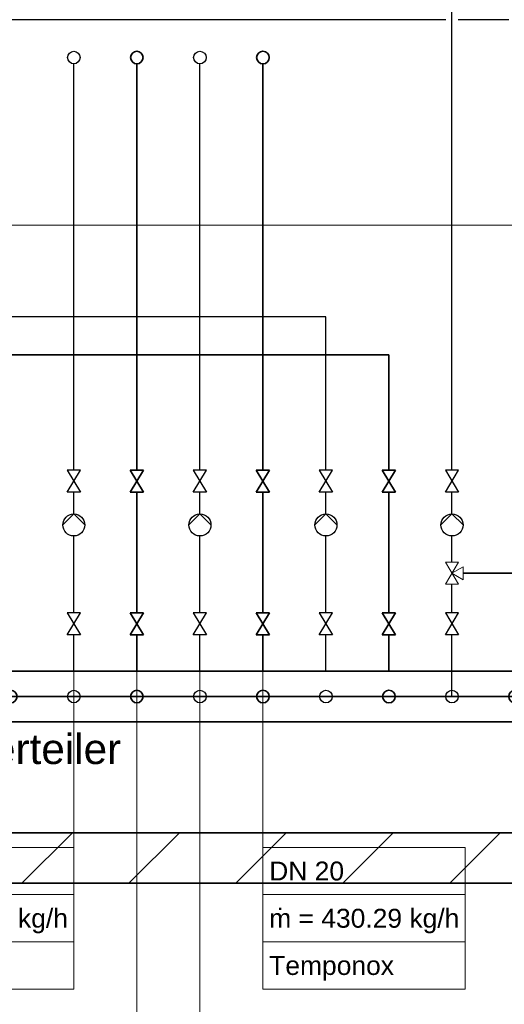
# Model space of a CAD drawing. Extents: x 635 to 1785, y -95 to 499.
# Tile 104 of 110: x 1427 to 1466, y 31 to 109. Entities that reach past the tile are written whole.
import ezdxf
from ezdxf.lldxf.tags import DXFTag

# ---------------------------------------------------------------- set-up
doc = ezdxf.new("R2010")
doc.units = 0
doc.layers.get('0').update_dxf_attribs({"lineweight": 35})
for name, color, linetype, lineweight, true_color in [('A_Wand_allgemein', 7, 'Continuous', 35, 0x585858), ('H_Heizung', 1, 'Continuous', 35, 0xff0000), ('H_Ruecklauf', 5, 'Continuous', 35, 0x0000ff), ('H_Ruecklauf_Beschriftung', 5, 'Continuous', 18, 0x0000ff), ('H_Vorlauf', 1, 'Continuous', 25, 0xff0000), ('H_Vorlauf_Beschriftung', 1, 'Continuous', 18, 0xff0000), ('L_Klimageraet', 7, 'Continuous', 35, 0xababab)]:
    doc.layers.add(name, color=color, linetype=linetype, lineweight=lineweight, true_color=true_color)
doc.layers.add('Raumnummerierung', color=7, linetype='Continuous', lineweight=18)
doc.styles.get("Standard").update_dxf_attribs({"font": 'arial.ttf'})
tags = doc.linetypes.add('fein_strichliert', pattern=[4, 1, -2, 1]).pattern_tags.tags
tags[8:9] = [DXFTag(74, 4), DXFTag(75, 0), DXFTag(340, '0'), DXFTag(46, 0.0), DXFTag(50, 0.0), DXFTag(44, 0.0), DXFTag(45, 0.0)]
tags[6:7] = [DXFTag(74, 4), DXFTag(75, 0), DXFTag(340, '0'), DXFTag(46, 0.0), DXFTag(50, 0.0), DXFTag(44, 0.0), DXFTag(45, 0.0)]
tags[4:5] = [DXFTag(74, 4), DXFTag(75, 0), DXFTag(340, '0'), DXFTag(46, 0.0), DXFTag(50, 0.0), DXFTag(44, 0.0), DXFTag(45, 0.0)]
tags = doc.linetypes.add('STRICHLINIE', pattern=[19.05, 12.7, -6.35]).pattern_tags.tags
tags[6:7] = [DXFTag(74, 4), DXFTag(75, 0), DXFTag(340, '0'), DXFTag(46, 0.0), DXFTag(50, 0.0), DXFTag(44, 0.0), DXFTag(45, 0.0)]
tags[4:5] = [DXFTag(74, 4), DXFTag(75, 0), DXFTag(340, '0'), DXFTag(46, 0.0), DXFTag(50, 0.0), DXFTag(44, 0.0), DXFTag(45, 0.0)]
tags = doc.linetypes.add('STRICHPUNKT2', pattern=[12.7, 6.35, -3.175, 0, -3.175]).pattern_tags.tags
tags[10:11] = [DXFTag(74, 4), DXFTag(75, 0), DXFTag(340, '0'), DXFTag(46, 0.0), DXFTag(50, 0.0), DXFTag(44, 0.0), DXFTag(45, 0.0)]
tags[8:9] = [DXFTag(74, 4), DXFTag(75, 0), DXFTag(340, '0'), DXFTag(46, 0.0), DXFTag(50, 0.0), DXFTag(44, 0.0), DXFTag(45, 0.0)]
tags[6:7] = [DXFTag(74, 4), DXFTag(75, 0), DXFTag(340, '0'), DXFTag(46, 0.0), DXFTag(50, 0.0), DXFTag(44, 0.0), DXFTag(45, 0.0)]
tags[4:5] = [DXFTag(74, 4), DXFTag(75, 0), DXFTag(340, '0'), DXFTag(46, 0.0), DXFTag(50, 0.0), DXFTag(44, 0.0), DXFTag(45, 0.0)]

# ---------------------------------------------------------------- blocks, each defined once
blk = doc.blocks.new('Wand-A06HSUH0NL', base_point=(713.182, 40.907))
at = {"color": 0, "linetype": 'ByBlock', "lineweight": -2, "ltscale": 0.35}
for p, q in [((1203.924, 44.907), (1519.374, 44.907)), ((713.182, 40.907), (1519.374, 40.907))]:
    blk.add_line(p, q, dxfattribs=at)
at = {"color": 0, "lineweight": -2}
for p, q in [((1427.421, 40.907), (1431.421, 44.907)), ((1435.906, 40.907), (1439.906, 44.907)), ((1444.391, 40.907), (1448.391, 44.907)), ((1452.877, 40.907), (1456.877, 44.907)), ((1461.362, 40.907), (1465.362, 44.907))]:
    blk.add_line(p, q, dxfattribs=at)
blk = doc.blocks.new('Teilstrecke-A06HSUHUNL', base_point=(1377.998, 57.733))
at = {"color": 0, "linetype": 'ByBlock', "lineweight": -2, "ltscale": 0.25}
for p, q in [((1451.535, 85.859), (1378.148, 85.859)), ((1378.148, 85.859), (1378.148, 75.714)), ((1451.535, 73.697), (1451.535, 85.859)), ((1451.535, 70.226), (1451.535, 71.947)), ((1451.535, 62.377), (1451.535, 68.476)), ((1451.535, 57.733), (1451.535, 60.627))]:
    blk.add_line(p, q, dxfattribs=at)
blk = doc.blocks.new('Festwiderstand-A06HSUHWNL', base_point=(1451.01, 71.947))
at = {"color": 0, "lineweight": -2}
for p, q in [((1451.01, 73.697), (1452.06, 71.947)), ((1451.01, 71.947), (1452.06, 73.697)), ((1452.06, 73.697), (1451.01, 73.697)), ((1452.06, 71.947), (1451.01, 71.947))]:
    blk.add_line(p, q, dxfattribs=at)
blk = doc.blocks.new('Festwiderstand-A06HSUHYNL', base_point=(1451.01, 60.627))
at = {"color": 0, "lineweight": -2}
for p, q in [((1451.01, 62.377), (1452.06, 60.627)), ((1451.01, 60.627), (1452.06, 62.377)), ((1452.06, 62.377), (1451.01, 62.377)), ((1452.06, 60.627), (1451.01, 60.627))]:
    blk.add_line(p, q, dxfattribs=at)
blk = doc.blocks.new('Pumpe-A06HSUI0NL', base_point=(1450.66, 68.476))
at = {"color": 0, "lineweight": -2}
for p, q in [((1450.66, 69.351), (1451.535, 70.226)), ((1451.535, 70.226), (1452.41, 69.351))]:
    blk.add_line(p, q, dxfattribs=at)
blk.add_circle((1451.535, 69.351), 0.875, dxfattribs=at)
blk = doc.blocks.new('gemischter Verteiler-A06HSUI2NL', base_point=(1409.035, 53.733))
at = {"color": 0, "linetype": 'ByBlock', "lineweight": -2, "ltscale": 0.35}
for p, q in [((1409.035, 53.733), (1409.035, 57.733)), ((1409.035, 57.733), (1489.035, 57.733)), ((1489.035, 57.733), (1489.035, 53.733)), ((1489.035, 53.733), (1409.035, 53.733))]:
    blk.add_line(p, q, dxfattribs=at)
at = {"color": 0, "linetype": 'STRICHPUNKT2', "lineweight": -2, "ltscale": 0.35}
blk.add_line((1409.035, 55.733), (1489.035, 55.733), dxfattribs=at)
at = {"layer": 'H_Ruecklauf', "lineweight": -2}
for centre in [(1416.535, 55.733), (1426.535, 55.733), (1436.535, 55.733), (1446.535, 55.733), (1456.535, 55.733), (1466.535, 55.733), (1476.535, 55.733), (1486.535, 55.733)]:
    blk.add_circle(centre, 0.5, dxfattribs=at)
at = {"layer": 'H_Vorlauf', "color": 0}
for centre in [(1411.535, 55.733), (1421.535, 55.733), (1431.535, 55.733), (1441.535, 55.733), (1451.535, 55.733), (1461.535, 55.733), (1471.535, 55.733), (1481.535, 55.733)]:
    blk.add_circle(centre, 0.5, dxfattribs=at)
blk = doc.blocks.new('Teilstrecke-A06HSUP6NL', base_point=(1375.914, 47.413))
at = {"color": 0, "linetype": 'ByBlock', "lineweight": -2, "ltscale": 0.35}
for p, q in [((1382.727, 47.563), (1382.727, 82.859)), ((1382.727, 82.859), (1456.535, 82.859)), ((1456.535, 82.859), (1456.535, 73.697)), ((1456.535, 71.947), (1456.535, 62.377)), ((1456.535, 60.627), (1456.535, 57.733)), ((1376.064, 47.563), (1382.727, 47.563))]:
    blk.add_line(p, q, dxfattribs=at)
blk = doc.blocks.new('Festwiderstand-A06HSUP8NL', base_point=(1456.01, 60.627))
at = {"color": 0, "lineweight": -2}
for p, q in [((1457.06, 62.377), (1456.01, 60.627)), ((1457.06, 60.627), (1456.01, 62.377)), ((1456.01, 62.377), (1457.06, 62.377)), ((1456.01, 60.627), (1457.06, 60.627))]:
    blk.add_line(p, q, dxfattribs=at)
blk = doc.blocks.new('Festwiderstand-A06HSUPANL', base_point=(1456.01, 71.947))
at = {"color": 0, "lineweight": -2}
for p, q in [((1456.01, 73.697), (1457.06, 71.947)), ((1456.01, 71.947), (1457.06, 73.697)), ((1457.06, 73.697), (1456.01, 73.697)), ((1457.06, 71.947), (1456.01, 71.947))]:
    blk.add_line(p, q, dxfattribs=at)
blk = doc.blocks.new('Teilstrecke-A06HSURANL', base_point=(1431.535, 57.733))
at = {"color": 0, "linetype": 'ByBlock', "lineweight": -2, "ltscale": 0.25}
for p, q in [((1431.535, 73.697), (1431.535, 105.949)), ((1431.535, 70.226), (1431.535, 71.947)), ((1431.535, 62.377), (1431.535, 68.476)), ((1431.535, 57.733), (1431.535, 60.627))]:
    blk.add_line(p, q, dxfattribs=at)
blk = doc.blocks.new('Festwiderstand-A06HSURCNL', base_point=(1431.01, 71.947))
at = {"color": 0, "lineweight": -2}
for p, q in [((1431.01, 73.697), (1432.06, 71.947)), ((1431.01, 71.947), (1432.06, 73.697)), ((1432.06, 73.697), (1431.01, 73.697)), ((1432.06, 71.947), (1431.01, 71.947))]:
    blk.add_line(p, q, dxfattribs=at)
blk = doc.blocks.new('Pumpe-A06HSURENL', base_point=(1430.66, 68.476))
at = {"color": 0, "lineweight": -2}
for p, q in [((1430.66, 69.351), (1431.535, 70.226)), ((1431.535, 70.226), (1432.41, 69.351))]:
    blk.add_line(p, q, dxfattribs=at)
blk.add_circle((1431.535, 69.351), 0.875, dxfattribs=at)
blk = doc.blocks.new('Festwiderstand-A06HSURGNL', base_point=(1431.01, 60.627))
at = {"color": 0, "lineweight": -2}
for p, q in [((1431.01, 62.377), (1432.06, 60.627)), ((1431.01, 60.627), (1432.06, 62.377)), ((1432.06, 62.377), (1431.01, 62.377)), ((1432.06, 60.627), (1431.01, 60.627))]:
    blk.add_line(p, q, dxfattribs=at)
blk = doc.blocks.new('Bauteilbeschriftung-A06HSURINL', base_point=(1415.484, 32.51))
at = {"color": 0, "linetype": 'ByBlock', "lineweight": -2, "ltscale": 0.18}
blk.add_line((1431.535, 43.76), (1431.535, 57.733), dxfattribs=at)
at = {"color": 0, "lineweight": -2}
for p, q in [((1415.484, 43.76), (1431.535, 43.76)), ((1415.484, 32.51), (1415.484, 43.76)), ((1431.535, 43.76), (1431.535, 32.51)), ((1415.484, 40.01), (1431.535, 40.01)), ((1415.484, 36.26), (1431.535, 36.26)), ((1431.535, 32.51), (1415.484, 32.51))]:
    blk.add_line(p, q, dxfattribs=at)
at = {"color": 0, "linetype": 'ByBlock', "lineweight": -2, "ltscale": 0.18, "char_height": 1.5, "attachment_point": 1}
for s, insert in [('{\\fArial;DN 15}', (1415.984, 42.635)), ('{\\fArial;ṁ = 215.15 kg/h}', (1415.984, 38.885)), ('{\\fArial;Temponox}', (1415.984, 35.135))]:
    blk.add_mtext(s, dxfattribs=dict(at, insert=insert))
blk = doc.blocks.new('Teilstrecke-A06HSURKNL', base_point=(1436.535, 57.733))
at = {"color": 0, "linetype": 'ByBlock', "lineweight": -2, "ltscale": 0.35}
for p, q in [((1436.535, 73.697), (1436.535, 105.949)), ((1436.535, 62.377), (1436.535, 71.947)), ((1436.535, 57.733), (1436.535, 60.627))]:
    blk.add_line(p, q, dxfattribs=at)
blk = doc.blocks.new('Festwiderstand-A06HSURMNL', base_point=(1436.01, 60.627))
at = {"color": 0, "lineweight": -2}
for p, q in [((1437.06, 62.377), (1436.01, 60.627)), ((1437.06, 60.627), (1436.01, 62.377)), ((1436.01, 62.377), (1437.06, 62.377)), ((1436.01, 60.627), (1437.06, 60.627))]:
    blk.add_line(p, q, dxfattribs=at)
blk = doc.blocks.new('Festwiderstand-A06HSURONL', base_point=(1436.01, 71.947))
at = {"color": 0, "lineweight": -2}
for p, q in [((1436.01, 73.697), (1437.06, 71.947)), ((1436.01, 71.947), (1437.06, 73.697)), ((1437.06, 73.697), (1436.01, 73.697)), ((1437.06, 71.947), (1436.01, 71.947))]:
    blk.add_line(p, q, dxfattribs=at)
blk = doc.blocks.new('Bauteilbeschriftung-A06HSURQNL', base_point=(1420.484, 18.764))
at = {"color": 0, "linetype": 'ByBlock', "lineweight": -2, "ltscale": 0.18}
blk.add_line((1436.535, 30.014), (1436.535, 57.733), dxfattribs=at)
at = {"color": 0, "lineweight": -2}
for p, q in [((1420.484, 30.014), (1436.535, 30.014)), ((1420.484, 18.764), (1420.484, 30.014)), ((1436.535, 30.014), (1436.535, 18.764)), ((1420.484, 26.264), (1436.535, 26.264)), ((1420.484, 22.514), (1436.535, 22.514)), ((1436.535, 18.764), (1420.484, 18.764))]:
    blk.add_line(p, q, dxfattribs=at)
at = {"color": 0, "linetype": 'ByBlock', "lineweight": -2, "ltscale": 0.18, "char_height": 1.5, "attachment_point": 1}
for s, insert in [('{\\fArial;DN 15}', (1420.984, 28.889)), ('{\\fArial;ṁ = 215.15 kg/h}', (1420.984, 25.139)), ('{\\fArial;Temponox}', (1420.984, 21.389))]:
    blk.add_mtext(s, dxfattribs=dict(at, insert=insert))
blk = doc.blocks.new('Teilstrecke-A06HSURSNL', base_point=(1441.535, 57.733))
at = {"color": 0, "linetype": 'ByBlock', "lineweight": -2, "ltscale": 0.25}
for p, q in [((1441.535, 73.697), (1441.535, 105.949)), ((1441.535, 70.226), (1441.535, 71.947)), ((1441.535, 62.377), (1441.535, 68.476)), ((1441.535, 57.733), (1441.535, 60.627))]:
    blk.add_line(p, q, dxfattribs=at)
blk = doc.blocks.new('Festwiderstand-A06HSURUNL', base_point=(1441.01, 71.947))
at = {"color": 0, "lineweight": -2}
for p, q in [((1441.01, 73.697), (1442.06, 71.947)), ((1441.01, 71.947), (1442.06, 73.697)), ((1442.06, 73.697), (1441.01, 73.697)), ((1442.06, 71.947), (1441.01, 71.947))]:
    blk.add_line(p, q, dxfattribs=at)
blk = doc.blocks.new('Pumpe-A06HSURWNL', base_point=(1440.66, 68.476))
at = {"color": 0, "lineweight": -2}
for p, q in [((1440.66, 69.351), (1441.535, 70.226)), ((1441.535, 70.226), (1442.41, 69.351))]:
    blk.add_line(p, q, dxfattribs=at)
blk.add_circle((1441.535, 69.351), 0.875, dxfattribs=at)
blk = doc.blocks.new('Festwiderstand-A06HSURYNL', base_point=(1441.01, 60.627))
at = {"color": 0, "lineweight": -2}
for p, q in [((1441.01, 62.377), (1442.06, 60.627)), ((1441.01, 60.627), (1442.06, 62.377)), ((1442.06, 62.377), (1441.01, 62.377)), ((1442.06, 60.627), (1441.01, 60.627))]:
    blk.add_line(p, q, dxfattribs=at)
blk = doc.blocks.new('Bauteilbeschriftung-A06HSUS0NL', base_point=(1441.535, 18.764))
at = {"color": 0, "linetype": 'ByBlock', "lineweight": -2, "ltscale": 0.18}
blk.add_line((1441.535, 30.014), (1441.535, 57.733), dxfattribs=at)
at = {"color": 0, "lineweight": -2}
for p, q in [((1441.535, 30.014), (1457.587, 30.014)), ((1441.535, 18.764), (1441.535, 30.014)), ((1457.587, 30.014), (1457.587, 18.764)), ((1441.535, 26.264), (1457.587, 26.264)), ((1441.535, 22.514), (1457.587, 22.514)), ((1457.587, 18.764), (1441.535, 18.764))]:
    blk.add_line(p, q, dxfattribs=at)
at = {"color": 0, "linetype": 'ByBlock', "lineweight": -2, "ltscale": 0.18, "char_height": 1.5, "attachment_point": 1}
for s, insert in [('{\\fArial;DN 20}', (1442.035, 28.889)), ('{\\fArial;ṁ = 430.29 kg/h}', (1442.035, 25.139)), ('{\\fArial;Temponox}', (1442.035, 21.389))]:
    blk.add_mtext(s, dxfattribs=dict(at, insert=insert))
blk = doc.blocks.new('Teilstrecke-A06HSUS2NL', base_point=(1446.535, 57.733))
at = {"color": 0, "linetype": 'ByBlock', "lineweight": -2, "ltscale": 0.35}
for p, q in [((1446.535, 73.697), (1446.535, 105.949)), ((1446.535, 62.377), (1446.535, 71.947)), ((1446.535, 57.733), (1446.535, 60.627))]:
    blk.add_line(p, q, dxfattribs=at)
blk = doc.blocks.new('Festwiderstand-A06HSUS4NL', base_point=(1446.01, 60.627))
at = {"color": 0, "lineweight": -2}
for p, q in [((1447.06, 62.377), (1446.01, 60.627)), ((1447.06, 60.627), (1446.01, 62.377)), ((1446.01, 62.377), (1447.06, 62.377)), ((1446.01, 60.627), (1447.06, 60.627))]:
    blk.add_line(p, q, dxfattribs=at)
blk = doc.blocks.new('Festwiderstand-A06HSUS6NL', base_point=(1446.01, 71.947))
at = {"color": 0, "lineweight": -2}
for p, q in [((1446.01, 73.697), (1447.06, 71.947)), ((1446.01, 71.947), (1447.06, 73.697)), ((1447.06, 73.697), (1446.01, 73.697)), ((1447.06, 71.947), (1446.01, 71.947))]:
    blk.add_line(p, q, dxfattribs=at)
blk = doc.blocks.new('Bauteilbeschriftung-A06HSUS8NL', base_point=(1446.535, 32.51))
at = {"color": 0, "linetype": 'ByBlock', "lineweight": -2, "ltscale": 0.18}
blk.add_line((1446.535, 43.76), (1446.535, 57.733), dxfattribs=at)
at = {"color": 0, "lineweight": -2}
for p, q in [((1446.535, 43.76), (1462.587, 43.76)), ((1446.535, 32.51), (1446.535, 43.76)), ((1462.587, 43.76), (1462.587, 32.51)), ((1446.535, 40.01), (1462.587, 40.01)), ((1446.535, 36.26), (1462.587, 36.26)), ((1462.587, 32.51), (1446.535, 32.51))]:
    blk.add_line(p, q, dxfattribs=at)
at = {"color": 0, "linetype": 'ByBlock', "lineweight": -2, "ltscale": 0.18, "char_height": 1.5, "attachment_point": 1}
for s, insert in [('{\\fArial;DN 20}', (1447.035, 42.635)), ('{\\fArial;ṁ = 430.29 kg/h}', (1447.035, 38.885)), ('{\\fArial;Temponox}', (1447.035, 35.135))]:
    blk.add_mtext(s, dxfattribs=dict(at, insert=insert))
blk = doc.blocks.new('Verbraucher-A06HSUSANL', base_point=(1431.035, 105.949))
at = {"color": 0, "lineweight": -2}
blk.add_circle((1431.535, 106.449), 0.5, dxfattribs=at)
at = {"layer": 'H_Ruecklauf'}
blk.add_circle((1436.535, 106.449), 0.5, dxfattribs=at)
blk = doc.blocks.new('Verbraucher-A06HSUSCNL', base_point=(1441.035, 105.949))
at = {"color": 0, "lineweight": -2}
blk.add_circle((1441.535, 106.449), 0.5, dxfattribs=at)
at = {"layer": 'H_Ruecklauf'}
blk.add_circle((1446.535, 106.449), 0.5, dxfattribs=at)
blk = doc.blocks.new('Teilstrecke-A06HSVMSNL', base_point=(1461.385, 55.583))
at = {"color": 0, "linetype": 'ByBlock', "lineweight": -2, "ltscale": 0.25}
for p, q in [((1461.535, 62.377), (1461.535, 64.638)), ((1461.535, 55.733), (1461.535, 60.627))]:
    blk.add_line(p, q, dxfattribs=at)
blk = doc.blocks.new('Festwiderstand-A06HSVMUNL', base_point=(1461.01, 60.627))
at = {"color": 0, "lineweight": -2}
for p, q in [((1461.01, 62.377), (1462.06, 60.627)), ((1461.01, 60.627), (1462.06, 62.377)), ((1462.06, 62.377), (1461.01, 62.377)), ((1462.06, 60.627), (1461.01, 60.627))]:
    blk.add_line(p, q, dxfattribs=at)
blk = doc.blocks.new('Mischerventil-A06HSVXENL', base_point=(1461.01, 64.638))
at = {"color": 0, "lineweight": -2}
for p, q in [((1461.01, 64.638), (1462.06, 66.388)), ((1461.01, 66.388), (1462.06, 64.638)), ((1462.06, 66.388), (1461.01, 66.388)), ((1462.41, 66.038), (1461.535, 65.513)), ((1462.41, 64.988), (1462.41, 66.038)), ((1461.535, 65.513), (1462.41, 64.988)), ((1462.06, 64.638), (1461.01, 64.638))]:
    blk.add_line(p, q, dxfattribs=at)
blk = doc.blocks.new('Teilstrecke-A06HSVXGNL', base_point=(1442.839, 66.388))
at = {"color": 0, "linetype": 'ByBlock', "lineweight": -2, "ltscale": 0.25}
for p, q in [((1461.535, 73.697), (1461.535, 302.565)), ((1461.535, 70.226), (1461.535, 71.947)), ((1461.535, 66.388), (1461.535, 68.476))]:
    blk.add_line(p, q, dxfattribs=at)
blk = doc.blocks.new('Festwiderstand-A06HSVXINL', base_point=(1461.01, 71.947))
at = {"color": 0, "lineweight": -2}
for p, q in [((1461.01, 73.697), (1462.06, 71.947)), ((1461.01, 71.947), (1462.06, 73.697)), ((1462.06, 73.697), (1461.01, 73.697)), ((1462.06, 71.947), (1461.01, 71.947))]:
    blk.add_line(p, q, dxfattribs=at)
blk = doc.blocks.new('Pumpe-A06HSVXKNL', base_point=(1460.66, 68.476))
at = {"color": 0, "lineweight": -2}
for p, q in [((1460.66, 69.351), (1461.535, 70.226)), ((1461.535, 70.226), (1462.41, 69.351))]:
    blk.add_line(p, q, dxfattribs=at)
blk.add_circle((1461.535, 69.351), 0.875, dxfattribs=at)
blk = doc.blocks.new('Teilstrecke-A06HSVYANL', base_point=(1462.41, 65.513))
at = {"color": 0, "linetype": 'ByBlock', "lineweight": -2, "ltscale": 0.35}
blk.add_line((1462.41, 65.513), (1466.535, 65.513), dxfattribs=at)
blk = doc.blocks.new('Teilstrecke-A06HSW0ENL', base_point=(1461.885, 109.299))
at = {"color": 0, "linetype": 'ByBlock', "lineweight": -2, "ltscale": 0.25}
blk.add_line((1466.035, 109.449), (1462.035, 109.449), dxfattribs=at)
blk = doc.blocks.new('Teilstrecke-A06HSW0MNL', base_point=(1359.123, 109.299))
at = {"color": 0, "linetype": 'ByBlock', "lineweight": -2, "ltscale": 0.25}
blk.add_line((1461.035, 109.449), (1359.273, 109.449), dxfattribs=at)

msp = doc.modelspace()

# ---------------------------------------------------------------- linework, layer by layer
at = {"layer": 'Raumnummerierung', "ltscale": 0.18}
msp.add_line((1297.909, 93.154), (1507.352, 93.154), dxfattribs=at)

# ---------------------------------------------------------------- block references
at = {"layer": 'A_Wand_allgemein', "ltscale": 0.35}
msp.add_blockref('Wand-A06HSUH0NL', (713.182, 40.907), dxfattribs=at)
at = {"layer": 'H_Heizung', "ltscale": 0.35}
msp.add_blockref('gemischter Verteiler-A06HSUI2NL', (1409.035, 53.733), dxfattribs=at)
at = {"layer": 'H_Ruecklauf', "linetype": 'fein_strichliert', "ltscale": 0.35}
for name, p in [('Teilstrecke-A06HSURKNL', (1436.535, 57.733)), ('Teilstrecke-A06HSUS2NL', (1446.535, 57.733)), ('Teilstrecke-A06HSUP6NL', (1375.914, 47.413)), ('Teilstrecke-A06HSVYANL', (1462.41, 65.513))]:
    msp.add_blockref(name, p, dxfattribs=at)
at = {"layer": 'H_Ruecklauf', "linetype": 'STRICHLINIE', "ltscale": 0.35}
for name, p in [('Festwiderstand-A06HSURONL', (1436.01, 71.947)), ('Festwiderstand-A06HSUS6NL', (1446.01, 71.947)), ('Festwiderstand-A06HSUPANL', (1456.01, 71.947)), ('Festwiderstand-A06HSURMNL', (1436.01, 60.627)), ('Festwiderstand-A06HSUS4NL', (1446.01, 60.627)), ('Festwiderstand-A06HSUP8NL', (1456.01, 60.627))]:
    msp.add_blockref(name, p, dxfattribs=at)
at = {"layer": 'H_Ruecklauf_Beschriftung', "ltscale": 0.18}
for name, p in [('Bauteilbeschriftung-A06HSURQNL', (1420.484, 18.764)), ('Bauteilbeschriftung-A06HSUS8NL', (1446.535, 32.51))]:
    msp.add_blockref(name, p, dxfattribs=at)
at = {"layer": 'H_Vorlauf', "ltscale": 0.25}
for name, p in [('Teilstrecke-A06HSVXGNL', (1442.839, 66.388)), ('Teilstrecke-A06HSW0MNL', (1359.123, 109.299)), ('Teilstrecke-A06HSW0ENL', (1461.885, 109.299)), ('Verbraucher-A06HSUSANL', (1431.035, 105.949)), ('Verbraucher-A06HSUSCNL', (1441.035, 105.949)), ('Teilstrecke-A06HSURANL', (1431.535, 57.733)), ('Teilstrecke-A06HSURSNL', (1441.535, 57.733)), ('Teilstrecke-A06HSUHUNL', (1377.998, 57.733)), ('Festwiderstand-A06HSURCNL', (1431.01, 71.947)), ('Festwiderstand-A06HSURUNL', (1441.01, 71.947)), ('Festwiderstand-A06HSUHWNL', (1451.01, 71.947)), ('Festwiderstand-A06HSVXINL', (1461.01, 71.947)), ('Pumpe-A06HSURENL', (1430.66, 68.476)), ('Pumpe-A06HSURWNL', (1440.66, 68.476)), ('Pumpe-A06HSUI0NL', (1450.66, 68.476)), ('Pumpe-A06HSVXKNL', (1460.66, 68.476)), ('Teilstrecke-A06HSVMSNL', (1461.385, 55.583)), ('Festwiderstand-A06HSURGNL', (1431.01, 60.627)), ('Festwiderstand-A06HSURYNL', (1441.01, 60.627)), ('Festwiderstand-A06HSUHYNL', (1451.01, 60.627)), ('Festwiderstand-A06HSVMUNL', (1461.01, 60.627))]:
    msp.add_blockref(name, p, dxfattribs=at)
at = {"layer": 'H_Vorlauf', "lineweight": 5, "ltscale": 0.13}
msp.add_blockref('Mischerventil-A06HSVXENL', (1461.01, 64.638), dxfattribs=at)
at = {"layer": 'H_Vorlauf_Beschriftung', "ltscale": 0.18}
for name, p in [('Bauteilbeschriftung-A06HSURINL', (1415.484, 32.51)), ('Bauteilbeschriftung-A06HSUS0NL', (1441.535, 18.764))]:
    msp.add_blockref(name, p, dxfattribs=at)

# ---------------------------------------------------------------- texts
at = {"layer": 'L_Klimageraet', "color": 7, "ltscale": 0.35, "insert": (1409.393, 52.775), "char_height": 2.4, "attachment_point": 1}
msp.add_mtext('{\\fArial;Heizungsverteiler}', dxfattribs=at)

doc.saveas('drawing.dxf')
